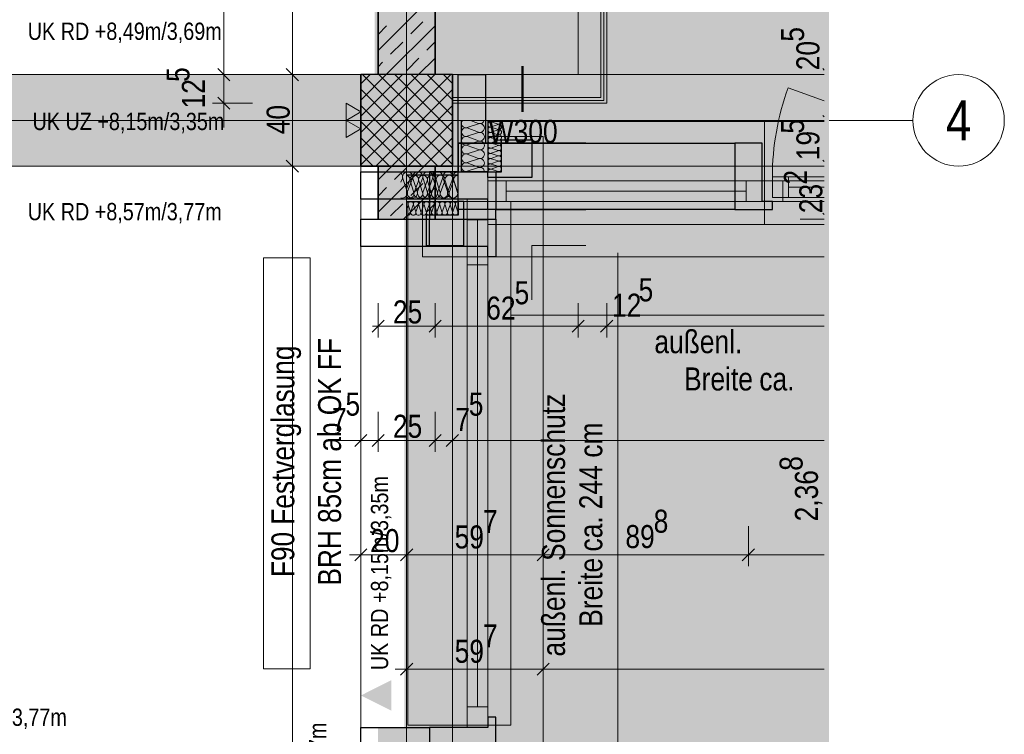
# Model space of a CAD drawing. Extents: x -620 to 300, y 62 to 1107.
# Tile 82 of 256: x 6 to 92, y 548 to 611. Entities that reach past the tile are written whole.
import ezdxf
from ezdxf.enums import TextEntityAlignment as Align
from ezdxf.lldxf.tags import DXFTag

# ---------------------------------------------------------------- set-up
doc = ezdxf.new("R2010")
doc.units = 0
doc.layers.get('0').update_dxf_attribs({"lineweight": 35})
for name, color, linetype, lineweight, true_color in [('00 -Bauelemente -Dämmung innen', 7, 'Continuous', 9, 0xff7fe6), ('00 -Bauelemente -Gipskarton', 7, 'Continuous', 9, 0xff7fe6), ('00_Beschriftung UZ', 3, 'Continuous', 13, 0x00ff00), ('30 -33 Aussenwände- 3 Aussenstützen', 7, 'Continuous', 50, 0x0000dd), ('30 -33 Aussenwände- 7 Fassade_ Elemente', 7, 'Continuous', 9, 0x00aacc), ('30 -34 Innenwände- 1 tragend', 7, 'Continuous', 13, 0xdd0806), ('30 -34 Innenwände- 2 nichttragend', 7, 'Continuous', 18, 0xff7fe6), ('30 -35 Decken- 1 Konstruktion-Träger- Stahlbeton', 7, 'grob-A06G9FRA8I', 13, 0x33aa00), ('70 -72 Beschriftung- 1 Beschriftung allgemein', 7, 'Continuous', 9, 0xff6633), ('70 -72 Beschriftung- 2 Beschriftung Bauteile', 7, 'Continuous', 9, 0x9999ff), ('70 -76 Bemaßung- 2 Allgemein', 9, 'Continuous', 5, 0x808080), ('iwb_Layout Achsbezeichung', 1, 'Continuous', 13, 0xff0000), ('iwb_Layout BA_Markierung', 7, 'Continuous', 9, 0xbadcdc), ('iwb_Schraffur_ F30_feuerhemmend', 7, 'Continuous', 13, 0xff6600), ('iwb_Schraffur_ Verglasung', 5, 'Continuous', 13, 0x0000ff), ('iwb_Sichtbeton', 2, 'Continuous', 50, 0xffff00), ('iwb_Sichtbeton-Shading', 2, 'Continuous', 50, 0xffff00)]:
    doc.layers.add(name, color=color, linetype=linetype, lineweight=lineweight, true_color=true_color)
for name, color, linetype, lineweight in [('70 -71 Achsen- 1 Gebäudeachsen', 7, 'STRICHPUNKT2-A06G9FR98I', 18), ('70 -75 Raumstempel- 3 Wandstempel', 7, 'Continuous', 50), ('Keine-1', 7, 'Continuous', 15)]:
    doc.layers.add(name, color=color, linetype=linetype, lineweight=lineweight)
doc.layers.add('iwb_Schraffur_Unterzug', color=7, linetype='Continuous', lineweight=5, true_color=0xffffcc, plot=False)
doc.styles.get("Standard").update_dxf_attribs({"font": 'ARIALN.TTF'})
tags = doc.linetypes.add('grob-A06G9FRA8I', pattern=[14, 3, -8, 3]).pattern_tags.tags
tags[8:9] = [DXFTag(74, 4), DXFTag(75, 0), DXFTag(340, '0'), DXFTag(46, 0.0), DXFTag(50, 0.0), DXFTag(44, 0.0), DXFTag(45, 0.0)]
tags[6:7] = [DXFTag(74, 4), DXFTag(75, 0), DXFTag(340, '0'), DXFTag(46, 0.0), DXFTag(50, 0.0), DXFTag(44, 0.0), DXFTag(45, 0.0)]
tags[4:5] = [DXFTag(74, 4), DXFTag(75, 0), DXFTag(340, '0'), DXFTag(46, 0.0), DXFTag(50, 0.0), DXFTag(44, 0.0), DXFTag(45, 0.0)]
tags = doc.linetypes.add('STRICHPUNKT2', pattern=[12.7, 6.35, -3.175, 0, -3.175]).pattern_tags.tags
tags[10:11] = [DXFTag(74, 4), DXFTag(75, 0), DXFTag(340, '0'), DXFTag(46, 0.0), DXFTag(50, 0.0), DXFTag(44, 0.0), DXFTag(45, 0.0)]
tags[8:9] = [DXFTag(74, 4), DXFTag(75, 0), DXFTag(340, '0'), DXFTag(46, 0.0), DXFTag(50, 0.0), DXFTag(44, 0.0), DXFTag(45, 0.0)]
tags[6:7] = [DXFTag(74, 4), DXFTag(75, 0), DXFTag(340, '0'), DXFTag(46, 0.0), DXFTag(50, 0.0), DXFTag(44, 0.0), DXFTag(45, 0.0)]
tags[4:5] = [DXFTag(74, 4), DXFTag(75, 0), DXFTag(340, '0'), DXFTag(46, 0.0), DXFTag(50, 0.0), DXFTag(44, 0.0), DXFTag(45, 0.0)]
tags = doc.linetypes.add('STRICHPUNKT2-A06G9FR98I', pattern=[12.7, 6.35, -3.175, 0, -3.175]).pattern_tags.tags
tags[10:11] = [DXFTag(74, 4), DXFTag(75, 0), DXFTag(340, '0'), DXFTag(46, 0.0), DXFTag(50, 0.0), DXFTag(44, 0.0), DXFTag(45, 0.0)]
tags[8:9] = [DXFTag(74, 4), DXFTag(75, 0), DXFTag(340, '0'), DXFTag(46, 0.0), DXFTag(50, 0.0), DXFTag(44, 0.0), DXFTag(45, 0.0)]
tags[6:7] = [DXFTag(74, 4), DXFTag(75, 0), DXFTag(340, '0'), DXFTag(46, 0.0), DXFTag(50, 0.0), DXFTag(44, 0.0), DXFTag(45, 0.0)]
tags[4:5] = [DXFTag(74, 4), DXFTag(75, 0), DXFTag(340, '0'), DXFTag(46, 0.0), DXFTag(50, 0.0), DXFTag(44, 0.0), DXFTag(45, 0.0)]

# ---------------------------------------------------------------- blocks, each defined once
blk = doc.blocks.new('Shading-A06G9FN58I', base_point=(42.225, 216.053))
at = {"layer": 'iwb_Sichtbeton-Shading', "color": 51, "true_color": 0xffff7f}
blk.add_solid([(37.225, 606.053), (36.625, 606.053), (37.225, 763.053), (36.625, 763.053)], dxfattribs=at)
blk = doc.blocks.new('Polygon-A06G9FR38I')
at = {"color": 0, "linetype": 'ByBlock', "lineweight": -2, "ltscale": 0.13}
blk.add_solid([(39.308, 82.722), (39.141, 1079.919), (76.379, 82.623), (76.379, 1079.919)], dxfattribs=at)
blk = doc.blocks.new('Referenz-A06G9FRB8I')
at = {"layer": '00 -Bauelemente -Dämmung innen', "color": 0, "linetype": 'Continuous', "ltscale": 0.13}
for p, q in [((54.425, 606.053), (54.425, 768.253)), ((56.425, 604.053), (56.425, 763.553)), ((43.425, 606.053), (54.425, 606.053)), ((43.425, 604.053), (56.425, 604.053))]:
    blk.add_line(p, q, dxfattribs=at)
at = {"layer": '00 -Bauelemente -Gipskarton', "color": 0, "linetype": 'Continuous', "ltscale": 0.13}
for p, q in [((56.425, 604.053), (56.425, 763.553)), ((56.675, 603.803), (56.675, 763.303)), ((56.925, 603.553), (56.925, 763.053)), ((43.425, 604.053), (56.425, 604.053)), ((43.425, 603.803), (56.675, 603.803)), ((43.425, 603.553), (56.925, 603.553))]:
    blk.add_line(p, q, dxfattribs=at)
at = {"layer": '00_Beschriftung UZ', "color": 0, "linetype": 'Continuous', "lineweight": 0, "ltscale": 0.13}
blk.add_solid([(38.095, 550.419), (35.425, 551.751), (38.093, 553.09)], dxfattribs=at)
at = {"layer": '30 -33 Aussenwände- 3 Aussenstützen', "color": 0, "lineweight": 9}
for p, q in [((35.425, 605.246), (36.231, 606.053)), ((35.425, 603.832), (37.646, 606.053)), ((35.425, 602.418), (39.06, 606.053)), ((35.425, 601.004), (40.474, 606.053)), ((35.425, 599.589), (41.888, 606.053)), ((35.425, 598.175), (43.302, 606.053)), ((35.568, 606.053), (43.425, 598.196)), ((36.982, 606.053), (43.425, 599.61)), ((38.396, 606.053), (43.425, 601.025)), ((39.81, 606.053), (43.425, 602.439)), ((41.224, 606.053), (43.425, 603.853)), ((42.639, 606.053), (43.425, 605.267)), ((35.425, 604.782), (42.153, 598.053)), ((36.717, 598.053), (43.425, 604.761)), ((35.425, 603.368), (40.739, 598.053)), ((38.131, 598.053), (43.425, 603.347)), ((39.425, 603.053), (39.425, 601.053)), ((35.425, 601.954), (39.325, 598.053)), ((38.425, 602.053), (40.425, 602.053)), ((39.545, 598.053), (43.425, 601.933)), ((35.425, 600.539), (37.911, 598.053)), ((40.959, 598.053), (43.425, 600.518)), ((35.425, 599.125), (36.497, 598.053)), ((42.373, 598.053), (43.425, 599.104))]:
    blk.add_line(p, q, dxfattribs=at)
at = {"layer": '30 -33 Aussenwände- 3 Aussenstützen', "color": 0, "linetype": 'Continuous', "lineweight": -2, "ltscale": 0.25}
for p, q in [((43.425, 606.053), (35.425, 606.053)), ((35.425, 606.053), (35.425, 598.053)), ((43.425, 598.053), (43.425, 606.053)), ((35.425, 598.053), (43.425, 598.053))]:
    blk.add_line(p, q, dxfattribs=at)
at = {"layer": '30 -33 Aussenwände- 7 Fassade_ Elemente', "color": 0, "linetype": 'Continuous', "ltscale": 0.13}
for p, q in [((75.968, 606.053), (43.925, 606.053)), ((43.925, 606.053), (43.925, 594.953)), ((39.425, 601.053), (39.425, 603.053)), ((39.425, 601.053), (39.425, 603.053)), ((40.425, 602.053), (38.425, 602.053)), ((38.425, 602.053), (40.425, 602.053)), ((45.725, 601.753), (44.725, 601.432)), ((44.725, 601.394), (45.725, 601.024)), ((45.725, 601.79), (45.014, 602.053)), ((46.822, 601.934), (47.143, 602.053)), ((46.822, 601.912), (47.422, 601.719)), ((47.422, 601.697), (46.822, 601.475)), ((46.822, 601.452), (47.422, 601.26)), ((45.725, 600.987), (44.725, 600.666)), ((44.725, 600.628), (45.725, 600.258)), ((51.365, 600.653), (46.525, 600.653)), ((46.525, 600.653), (46.525, 597.553)), ((47.422, 601.237), (46.822, 601.015)), ((46.822, 600.992), (47.422, 600.8)), ((47.422, 600.778), (46.823, 600.555)), ((46.823, 600.533), (47.423, 600.34)), ((51.365, 543.453), (51.365, 600.653)), ((45.725, 600.221), (44.725, 599.899)), ((44.725, 599.862), (45.725, 599.492)), ((47.423, 600.318), (46.823, 600.096)), ((46.823, 600.073), (47.423, 599.881)), ((47.423, 599.858), (46.823, 599.636)), ((46.823, 599.613), (47.423, 599.421)), ((45.725, 599.455), (44.725, 599.133)), ((44.725, 599.096), (45.725, 598.726)), ((47.423, 599.399), (46.824, 599.176)), ((46.824, 599.154), (47.424, 598.961)), ((47.424, 598.939), (46.824, 598.717)), ((45.725, 598.689), (44.725, 598.367)), ((44.725, 598.33), (45.725, 597.96)), ((45.725, 597.923), (44.725, 597.601)), ((46.824, 598.694), (47.424, 598.502)), ((47.424, 598.479), (46.824, 598.257)), ((46.824, 598.235), (47.424, 598.042)), ((47.425, 598.02), (46.825, 597.797)), ((35.425, 593.413), (35.425, 597.553)), ((35.425, 597.553), (41.425, 597.553)), ((46.525, 597.553), (35.425, 597.553)), ((35.425, 597.553), (35.425, 546.553)), ((41.425, 597.553), (41.425, 593.413)), ((46.825, 597.775), (47.425, 597.583)), ((71.425, 597.103), (75.968, 597.103)), ((71.425, 595.303), (71.425, 597.103)), ((39.052, 596.978), (38.925, 596.635)), ((39.095, 596.978), (39.464, 595.828)), ((39.687, 596.753), (39.425, 596.043)), ((39.507, 595.828), (39.933, 596.978)), ((39.725, 596.753), (40.046, 595.753)), ((39.976, 596.978), (40.345, 595.828)), ((40.084, 595.753), (40.453, 596.753)), ((40.388, 595.828), (40.813, 596.978)), ((40.491, 596.753), (40.812, 595.753)), ((40.85, 595.753), (41.219, 596.753)), ((40.857, 596.978), (41.226, 595.828)), ((41.257, 596.753), (41.578, 595.753)), ((41.269, 595.828), (41.694, 596.978)), ((41.616, 595.753), (41.985, 596.753)), ((41.738, 596.978), (42.107, 595.828)), ((42.023, 596.753), (42.344, 595.753)), ((42.15, 595.828), (42.575, 596.978)), ((42.382, 595.753), (42.751, 596.753)), ((42.619, 596.978), (42.988, 595.828)), ((42.789, 596.753), (43.11, 595.753)), ((43.031, 595.828), (43.456, 596.978)), ((43.148, 595.753), (43.517, 596.753)), ((43.5, 596.978), (43.869, 595.828)), ((43.555, 596.753), (43.876, 595.753)), ((70.725, 596.753), (75.968, 596.753)), ((70.725, 594.953), (70.725, 596.753)), ((75.968, 595.303), (71.425, 595.303)), ((39.544, 594.656), (39.424, 594.334)), ((39.566, 594.656), (39.758, 594.056)), ((39.781, 594.056), (40.003, 594.656)), ((40.026, 594.656), (40.218, 594.056)), ((40.241, 594.056), (40.463, 594.655)), ((40.485, 594.655), (40.678, 594.055)), ((40.7, 594.055), (40.922, 594.655)), ((43.925, 594.953), (40.825, 594.953)), ((40.825, 594.953), (40.825, 590.113)), ((40.945, 594.655), (41.137, 594.055)), ((41.16, 594.055), (41.382, 594.655)), ((41.405, 594.655), (41.597, 594.055)), ((41.619, 594.055), (41.842, 594.654)), ((41.864, 594.654), (42.057, 594.054)), ((42.079, 594.054), (42.301, 594.654)), ((42.324, 594.654), (42.516, 594.054)), ((42.539, 594.054), (42.761, 594.654)), ((42.783, 594.654), (42.976, 594.054)), ((42.998, 594.054), (43.221, 594.653)), ((43.243, 594.653), (43.435, 594.053)), ((43.458, 594.053), (43.68, 594.653)), ((43.703, 594.653), (43.895, 594.053)), ((46.525, 595.153), (44.725, 595.153)), ((44.725, 595.153), (44.725, 548.953)), ((46.525, 548.953), (46.525, 595.153)), ((75.968, 594.953), (70.725, 594.953)), ((41.425, 593.413), (35.425, 593.413)), ((35.425, 591.013), (35.425, 586.367)), ((46.525, 591.013), (44.725, 591.013)), ((44.725, 591.013), (44.725, 586.367)), ((46.525, 586.367), (46.525, 591.013)), ((50.365, 586.367), (50.365, 591.113)), ((50.365, 591.113), (55.111, 591.113)), ((40.825, 590.113), (75.968, 590.113)), ((55.111, 590.113), (51.365, 590.113)), ((51.365, 590.113), (51.365, 586.367)), ((44.725, 548.953), (46.525, 548.953))]:
    blk.add_line(p, q, dxfattribs=at)
at = {"layer": '30 -33 Aussenwände- 7 Fassade_ Elemente', "color": 0, "linetype": 'Continuous', "lineweight": -2, "ltscale": 0.25}
for p, q in [((43.925, 606.053), (46.325, 606.053)), ((43.925, 600.053), (43.925, 606.053)), ((46.325, 606.053), (46.325, 600.053)), ((44.225, 597.553), (44.225, 602.053)), ((46.525, 602.053), (46.525, 597.553)), ((55.111, 600.053), (43.925, 600.053)), ((43.925, 600.053), (43.925, 597.553)), ((43.925, 600.053), (68.125, 600.053)), ((43.925, 594.253), (43.925, 600.053)), ((46.325, 600.053), (43.925, 600.053)), ((47.725, 597.553), (47.725, 600.353)), ((47.725, 600.353), (50.365, 600.353)), ((50.365, 600.353), (50.365, 597.053)), ((70.525, 600.053), (68.125, 600.053)), ((68.125, 600.053), (68.125, 594.253)), ((70.525, 594.953), (70.525, 600.053)), ((35.425, 595.153), (35.425, 597.553)), ((35.425, 597.553), (41.425, 597.553)), ((43.925, 597.253), (39.425, 597.253)), ((41.425, 597.553), (41.425, 593.413)), ((43.925, 597.553), (41.425, 597.553)), ((41.425, 597.553), (41.425, 595.153)), ((41.425, 597.553), (47.225, 597.553)), ((43.925, 594.953), (43.925, 597.253)), ((46.525, 597.553), (44.225, 597.553)), ((46.525, 597.553), (47.725, 597.553)), ((46.525, 597.053), (46.525, 597.553)), ((50.365, 597.053), (46.525, 597.053)), ((47.225, 597.553), (47.225, 594.253)), ((41.425, 595.153), (35.425, 595.153)), ((39.425, 594.953), (43.925, 594.953)), ((46.525, 595.153), (41.425, 595.153)), ((43.925, 594.953), (43.925, 593.753)), ((44.425, 594.953), (43.925, 594.953)), ((44.425, 591.113), (44.425, 594.953)), ((46.525, 594.253), (46.525, 595.153)), ((71.425, 594.953), (70.525, 594.953)), ((71.425, 594.253), (71.425, 594.953)), ((43.925, 593.753), (41.125, 593.753)), ((41.125, 593.753), (41.125, 591.113)), ((68.125, 594.253), (43.925, 594.253)), ((47.225, 594.253), (46.525, 594.253)), ((47.225, 593.413), (47.225, 594.253)), ((47.225, 594.253), (55.111, 594.253)), ((68.125, 594.253), (71.425, 594.253)), ((35.425, 591.013), (35.425, 593.413)), ((35.425, 593.413), (41.425, 593.413)), ((41.425, 591.013), (41.425, 593.413)), ((41.425, 593.413), (47.225, 593.413)), ((47.225, 593.413), (47.225, 590.113)), ((41.425, 591.013), (35.425, 591.013)), ((41.125, 591.113), (44.425, 591.113)), ((46.525, 591.013), (41.425, 591.013)), ((46.525, 590.113), (46.525, 591.013)), ((47.225, 590.113), (46.525, 590.113)), ((47.225, 549.853), (46.525, 549.853)), ((46.525, 549.853), (46.525, 548.953)), ((47.225, 546.553), (47.225, 549.853)), ((35.425, 546.553), (35.425, 548.953)), ((35.425, 548.953), (41.425, 548.953)), ((41.425, 548.953), (41.425, 546.553)), ((46.525, 548.953), (41.425, 548.953))]:
    blk.add_line(p, q, dxfattribs=at)
at = {"layer": '30 -33 Aussenwände- 7 Fassade_ Elemente', "color": 0, "linetype": 'grob-A06G9FRA8I', "ltscale": 0.13}
blk.add_line((75.968, 603.748), (72.8, 604.901), dxfattribs=at)
at = {"layer": '30 -33 Aussenwände- 7 Fassade_ Elemente', "color": 0}
for p, q in [((46.525, 601.953), (46.525, 596.753)), ((70.725, 601.953), (46.525, 601.953)), ((70.725, 601.953), (70.725, 596.753)), ((75.968, 601.953), (70.725, 601.953)), ((71.425, 597.103), (71.425, 595.303)), ((71.425, 597.103), (72.825, 597.103)), ((72.825, 597.103), (72.825, 595.303)), ((72.825, 597.103), (75.968, 597.103)), ((48.125, 596.753), (46.525, 596.753)), ((46.525, 596.753), (46.525, 594.953)), ((48.125, 596.753), (48.125, 594.953)), ((48.125, 596.753), (69.125, 596.753)), ((69.125, 596.753), (69.125, 594.953)), ((69.125, 596.753), (70.725, 596.753)), ((70.725, 596.753), (70.725, 594.953)), ((72.325, 596.753), (70.725, 596.753)), ((72.325, 594.953), (72.325, 596.753)), ((75.968, 596.203), (72.825, 596.203)), ((48.125, 595.853), (69.125, 595.853)), ((72.825, 595.303), (71.425, 595.303)), ((75.968, 595.303), (72.825, 595.303)), ((44.725, 594.953), (39.525, 594.953)), ((39.525, 594.953), (39.525, 549.153)), ((44.725, 593.353), (44.725, 594.953)), ((44.725, 594.953), (46.525, 594.953)), ((46.525, 592.953), (46.525, 594.953)), ((46.525, 594.953), (48.125, 594.953)), ((46.525, 594.953), (46.525, 593.353)), ((46.525, 594.953), (48.525, 594.953)), ((69.125, 594.953), (48.125, 594.953)), ((48.525, 594.953), (48.525, 549.153)), ((70.725, 594.953), (69.125, 594.953)), ((70.725, 594.953), (72.325, 594.953)), ((70.725, 592.953), (70.725, 594.953)), ((75.968, 594.953), (72.325, 594.953)), ((46.525, 593.353), (44.725, 593.353)), ((44.725, 550.753), (44.725, 593.353)), ((45.625, 550.753), (45.625, 593.353)), ((46.525, 593.353), (46.525, 550.753)), ((70.725, 592.953), (46.525, 592.953)), ((75.968, 592.953), (70.725, 592.953)), ((46.525, 550.753), (44.725, 550.753)), ((44.725, 550.753), (44.725, 549.153)), ((46.525, 549.153), (46.525, 550.753)), ((39.525, 549.153), (44.725, 549.153)), ((44.725, 549.153), (46.525, 549.153)), ((48.525, 549.153), (46.525, 549.153))]:
    blk.add_line(p, q, dxfattribs=at)
at = {"layer": '30 -33 Aussenwände- 7 Fassade_ Elemente', "color": 0, "linetype": 'Continuous', "lineweight": 18, "ltscale": 0.18}
for p, q in [((71.425, 597.103), (72.825, 597.103)), ((71.425, 595.303), (71.425, 597.103)), ((72.825, 597.103), (72.825, 595.303)), ((72.325, 596.753), (70.525, 596.753)), ((70.525, 596.753), (70.525, 594.953)), ((72.325, 594.953), (72.325, 596.753)), ((72.825, 596.203), (75.968, 596.203)), ((72.825, 595.303), (71.425, 595.303)), ((44.725, 595.153), (46.525, 595.153)), ((44.725, 593.353), (44.725, 595.153)), ((46.525, 595.153), (46.525, 593.353)), ((70.525, 594.953), (72.325, 594.953)), ((46.525, 593.353), (44.725, 593.353)), ((45.625, 550.753), (45.625, 593.353)), ((44.725, 589.413), (44.725, 591.013)), ((44.725, 591.013), (46.525, 591.013)), ((46.525, 591.013), (46.525, 589.413)), ((46.525, 589.413), (44.725, 589.413)), ((45.625, 586.367), (45.625, 589.413)), ((44.725, 550.753), (46.525, 550.753)), ((44.725, 548.953), (44.725, 550.753)), ((46.525, 550.753), (46.525, 548.953)), ((46.525, 548.953), (44.725, 548.953))]:
    blk.add_line(p, q, dxfattribs=at)
at = {"layer": '30 -33 Aussenwände- 7 Fassade_ Elemente', "color": 0, "linetype": 'grob-A06G9FRA8I', "ltscale": 0.13}
blk.add_ellipse((94.225, 597.103), major_axis=(-21.425, 7.798), ratio=1, start_param=0, end_param=0.349066, dxfattribs=at)
at = {"layer": '30 -33 Aussenwände- 7 Fassade_ Elemente', "color": 0, "linetype": 'Continuous', "ltscale": 0.13}
for centre, major_axis, end_param in [((44.607, 601.796), (-0.283, 0.257), 2.619647), ((44.607, 601.03), (0.117, 0.364), 3.765224), ((44.607, 601.03), (0.117, 0.364), 1.255075), ((45.842, 602.155), (-0.117, -0.364), 1.613483), ((45.842, 601.389), (0.31, 0.225), 1.254884), ((45.842, 601.389), (0.31, -0.225), 1.254884), ((46.751, 601.693), (-0.186, 0.135), 1.254884), ((46.752, 601.233), (0.07, 0.219), 3.764652), ((46.752, 601.233), (-0.186, 0.135), 1.254884), ((46.751, 602.153), (-0.207, -0.1), 1.434048), ((46.751, 601.693), (0.07, 0.219), 1.254884), ((46.751, 601.693), (-0.186, -0.135), 1.254884), ((46.752, 601.233), (0.07, 0.219), 1.254884), ((47.492, 601.938), (-0.07, -0.219), 2.411197), ((47.492, 601.478), (-0.07, -0.219), 3.765224), ((47.492, 601.478), (0.186, 0.135), 1.255075), ((47.492, 601.478), (-0.07, -0.219), 1.255075), ((47.492, 601.478), (0.186, -0.135), 1.255075), ((44.607, 601.03), (-0.31, 0.225), 1.255075), ((44.607, 600.264), (0.117, 0.364), 3.765224), ((44.607, 600.264), (-0.31, 0.225), 1.255075), ((44.607, 601.03), (-0.31, -0.225), 1.255075), ((44.607, 600.264), (0.117, 0.364), 1.255075), ((45.842, 601.389), (-0.117, -0.364), 1.254884), ((45.842, 600.623), (-0.117, -0.364), 3.764652), ((45.842, 600.623), (0.31, 0.225), 1.254884), ((45.842, 600.623), (0.31, -0.225), 1.254884), ((46.752, 600.774), (0.07, 0.219), 3.764652), ((46.752, 600.774), (-0.186, 0.135), 1.254884), ((46.752, 600.314), (0.07, 0.219), 3.764652), ((46.752, 601.233), (-0.186, -0.135), 1.254884), ((46.752, 600.774), (0.07, 0.219), 1.254884), ((46.752, 600.774), (-0.186, -0.135), 1.254884), ((47.493, 601.019), (-0.07, -0.219), 3.765224), ((47.493, 601.019), (0.186, 0.135), 1.255075), ((47.493, 601.019), (-0.07, -0.219), 1.255075), ((47.493, 600.559), (-0.07, -0.219), 3.765224), ((47.493, 601.019), (0.186, -0.135), 1.255075), ((44.607, 599.498), (0.117, 0.364), 3.765224), ((44.607, 600.264), (-0.31, -0.225), 1.255075), ((45.842, 600.623), (-0.117, -0.364), 1.254884), ((45.842, 599.857), (-0.117, -0.364), 3.764652), ((45.842, 599.857), (0.31, 0.225), 1.254884), ((45.842, 599.857), (-0.117, -0.364), 1.254884), ((45.842, 599.857), (0.31, -0.225), 1.254884), ((46.753, 599.854), (0.07, 0.219), 3.764652), ((46.753, 599.395), (0.07, 0.219), 3.764652), ((47.493, 600.099), (-0.07, -0.219), 3.765224), ((47.494, 599.64), (-0.07, -0.219), 3.765224), ((44.607, 598.732), (0.117, 0.364), 3.765224), ((45.842, 599.091), (-0.117, -0.364), 3.764652), ((45.842, 598.324), (-0.117, -0.364), 3.764652), ((46.753, 598.935), (0.07, 0.219), 3.764652), ((46.754, 598.476), (0.07, 0.219), 3.764652), ((47.494, 599.18), (-0.07, -0.219), 3.765224), ((47.494, 598.72), (-0.07, -0.219), 3.765224), ((44.607, 597.966), (0.117, 0.364), 3.765224), ((45.842, 597.558), (0.383, -0.005), 1.896254), ((46.754, 598.016), (0.07, 0.219), 3.764652), ((47.495, 598.261), (-0.07, -0.219), 3.765224), ((47.495, 597.801), (-0.07, -0.219), 3.765224), ((38.633, 597.113), (0.419, -0.135), 1.157172), ((39.514, 597.113), (-0.258, 0.356), 1.254884), ((39.514, 597.113), (0.258, 0.356), 1.254884), ((39.323, 596.87), (0.364, -0.117), 1.613483), ((40.089, 596.87), (-0.225, 0.31), 1.254884), ((39.514, 597.113), (0.419, -0.135), 1.254884), ((40.089, 596.87), (0.225, 0.31), 1.254884), ((40.395, 597.113), (0.419, -0.135), 3.764652), ((40.395, 597.113), (-0.258, 0.356), 1.254884), ((40.395, 597.113), (0.258, 0.356), 1.254884), ((40.089, 596.87), (0.364, -0.117), 1.254884), ((40.855, 596.87), (0.364, -0.117), 3.764652), ((40.855, 596.87), (-0.225, 0.31), 1.254884), ((40.855, 596.87), (0.225, 0.31), 1.254884), ((40.395, 597.113), (0.419, -0.135), 1.254884), ((41.276, 597.113), (0.419, -0.135), 3.764652), ((41.276, 597.113), (-0.258, 0.356), 1.254884), ((41.276, 597.113), (0.258, 0.356), 1.254884), ((40.855, 596.87), (0.364, -0.117), 1.254884), ((41.621, 596.87), (0.364, -0.117), 3.764652), ((41.621, 596.87), (-0.225, 0.31), 1.254884), ((41.621, 596.87), (0.225, 0.31), 1.254884), ((41.276, 597.113), (0.419, -0.135), 1.254884), ((42.156, 597.113), (0.419, -0.135), 3.764652), ((41.621, 596.87), (0.364, -0.117), 1.254884), ((42.387, 596.87), (0.364, -0.117), 3.764652), ((43.037, 597.113), (0.419, -0.135), 3.764652), ((43.153, 596.87), (0.364, -0.117), 3.764652), ((43.918, 597.113), (0.006, 0.44), 1.896254), ((43.919, 596.87), (0.005, 0.383), 1.896254), ((46.754, 597.556), (0.07, 0.219), 1.896254), ((39.045, 595.693), (-0.121, -0.423), 2.160679), ((39.682, 595.636), (-0.257, -0.283), 2.619647), ((39.926, 595.693), (-0.419, 0.135), 1.255075), ((39.926, 595.693), (-0.419, 0.135), 3.765224), ((39.926, 595.693), (-0.258, -0.356), 1.255075), ((40.448, 595.636), (-0.364, 0.117), 1.255075), ((40.448, 595.636), (-0.364, 0.117), 3.765224), ((39.926, 595.693), (0.258, -0.356), 1.255075), ((40.448, 595.636), (-0.225, -0.31), 1.255075), ((40.807, 595.693), (-0.419, 0.135), 3.765224), ((40.807, 595.693), (-0.419, 0.135), 1.255075), ((40.807, 595.693), (-0.258, -0.356), 1.255075), ((40.448, 595.636), (0.225, -0.31), 1.255075), ((41.214, 595.636), (-0.364, 0.117), 3.765224), ((41.214, 595.636), (-0.364, 0.117), 1.255075), ((41.214, 595.636), (-0.225, -0.31), 1.255075), ((40.807, 595.693), (0.258, -0.356), 1.255075), ((41.688, 595.693), (-0.419, 0.135), 3.765224), ((41.214, 595.636), (0.225, -0.31), 1.255075), ((41.98, 595.636), (-0.364, 0.117), 3.765224), ((42.569, 595.693), (-0.419, 0.135), 3.765224), ((42.746, 595.636), (-0.364, 0.117), 3.765224), ((43.45, 595.693), (-0.419, 0.135), 3.765224), ((43.512, 595.636), (-0.364, 0.117), 3.765224), ((39.325, 594.727), (0.219, -0.071), 1.434048), ((39.785, 594.726), (-0.135, 0.186), 1.254884), ((39.785, 594.726), (0.135, 0.186), 1.254884), ((39.785, 594.726), (0.219, -0.071), 1.254884), ((40.244, 594.726), (0.219, -0.071), 3.764652), ((40.244, 594.726), (-0.135, 0.186), 1.254884), ((40.244, 594.726), (0.135, 0.186), 1.254884), ((40.244, 594.726), (0.219, -0.071), 1.254884), ((40.704, 594.726), (0.219, -0.071), 3.764652), ((40.704, 594.726), (-0.135, 0.186), 1.254884), ((40.704, 594.726), (0.135, 0.186), 1.254884), ((40.704, 594.726), (0.219, -0.071), 1.254884), ((41.164, 594.725), (0.219, -0.071), 3.764652), ((41.623, 594.725), (0.219, -0.071), 3.764652), ((42.083, 594.725), (0.219, -0.071), 3.764652), ((42.542, 594.724), (0.219, -0.071), 3.764652), ((43.002, 594.724), (0.219, -0.071), 3.764652), ((43.462, 594.724), (0.219, -0.071), 3.764652), ((43.921, 594.723), (0.003, 0.23), 1.896254), ((39.54, 593.986), (-0.116, -0.198), 2.411197), ((39.999, 593.985), (-0.219, 0.071), 1.255075), ((39.999, 593.985), (-0.219, 0.071), 3.765224), ((39.999, 593.985), (-0.135, -0.186), 1.255075), ((39.999, 593.985), (0.135, -0.186), 1.255075), ((40.459, 593.985), (-0.219, 0.071), 3.765224), ((40.459, 593.985), (-0.219, 0.071), 1.255075), ((40.459, 593.985), (-0.135, -0.186), 1.255075), ((40.459, 593.985), (0.135, -0.186), 1.255075), ((40.919, 593.985), (-0.219, 0.071), 3.765224), ((41.378, 593.984), (-0.219, 0.071), 3.765224), ((41.838, 593.984), (-0.219, 0.071), 3.765224), ((42.298, 593.984), (-0.219, 0.071), 3.765224), ((42.757, 593.983), (-0.219, 0.071), 3.765224), ((43.217, 593.983), (-0.219, 0.071), 3.765224), ((43.676, 593.983), (-0.219, 0.071), 3.765224)]:
    blk.add_ellipse(centre, major_axis=major_axis, ratio=1, start_param=0, end_param=end_param, dxfattribs=at)
at = {"layer": '30 -34 Innenwände- 1 tragend', "color": 0, "linetype": 'Continuous', "ltscale": 0.13}
for p, q in [((36.925, 763.053), (36.925, 606.053)), ((41.925, 763.053), (41.925, 606.053)), ((36.925, 606.053), (41.925, 606.053)), ((36.925, 598.053), (41.925, 598.053)), ((36.925, 598.053), (36.925, 593.413)), ((41.925, 598.053), (41.925, 593.413)), ((36.925, 593.413), (41.925, 593.413))]:
    blk.add_line(p, q, dxfattribs=at)
at = {"layer": '30 -34 Innenwände- 1 tragend', "color": 0, "lineweight": 35}
for p, q in [((36.925, 763.053), (36.925, 606.053)), ((41.925, 763.053), (41.925, 606.053)), ((36.925, 598.053), (36.925, 593.413)), ((41.925, 598.053), (41.925, 593.413))]:
    blk.add_line(p, q, dxfattribs=at)
at = {"layer": '30 -34 Innenwände- 1 tragend', "color": 0, "lineweight": 9}
for p, q in [((36.925, 608.161), (41.925, 613.161)), ((36.925, 608.161), (41.925, 613.161)), ((36.925, 609.575), (37.667, 610.317)), ((36.925, 609.575), (37.667, 610.317)), ((37.646, 606.053), (41.925, 610.332)), ((37.646, 606.053), (41.925, 610.332)), ((39.789, 609.61), (40.849, 610.671)), ((39.789, 609.61), (40.849, 610.671)), ((38.021, 607.843), (39.082, 608.903)), ((38.021, 607.843), (39.082, 608.903)), ((41.203, 608.196), (41.925, 608.918)), ((41.203, 608.196), (41.925, 608.918)), ((39.435, 606.428), (40.496, 607.489)), ((39.435, 606.428), (40.496, 607.489)), ((40.474, 606.053), (41.925, 607.504)), ((40.474, 606.053), (41.925, 607.504)), ((36.925, 606.746), (37.314, 607.135)), ((36.925, 606.746), (37.314, 607.135)), ((41.888, 606.053), (41.91, 606.075)), ((41.888, 606.053), (41.91, 606.075)), ((36.925, 596.847), (38.131, 598.053)), ((36.925, 594.018), (40.959, 598.053)), ((36.925, 596.847), (38.131, 598.053)), ((36.925, 594.018), (40.959, 598.053)), ((38.374, 596.882), (39.435, 597.943)), ((38.374, 596.882), (39.435, 597.943)), ((41.556, 597.236), (41.925, 597.604)), ((41.556, 597.236), (41.925, 597.604)), ((36.925, 595.433), (37.667, 596.175)), ((36.925, 595.433), (37.667, 596.175)), ((39.148, 593.413), (41.925, 596.19)), ((39.148, 593.413), (41.925, 596.19)), ((39.789, 595.468), (40.849, 596.529)), ((39.789, 595.468), (40.849, 596.529)), ((38.021, 593.7), (39.082, 594.761)), ((38.021, 593.7), (39.082, 594.761)), ((41.203, 594.054), (41.925, 594.776)), ((41.203, 594.054), (41.925, 594.776))]:
    blk.add_line(p, q, dxfattribs=at)
at = {"layer": '30 -34 Innenwände- 2 nichttragend', "color": 0, "linetype": 'Continuous', "ltscale": 0.18}
for p, q in [((54.425, 606.053), (54.425, 768.253)), ((56.925, 603.553), (56.925, 763.053)), ((43.425, 606.053), (54.425, 606.053)), ((43.425, 603.553), (43.425, 606.053)), ((43.425, 603.553), (56.925, 603.553))]:
    blk.add_line(p, q, dxfattribs=at)
at = {"layer": '30 -35 Decken- 1 Konstruktion-Träger- Stahlbeton', "color": 0}
for p, q in [((-451.575, 606.053), (35.425, 606.053)), ((43.425, 606.053), (75.968, 606.053)), ((-451.575, 598.053), (35.425, 598.053)), ((35.425, 216.053), (35.425, 598.053)), ((35.425, 598.053), (35.425, 441.053)), ((43.425, 216.053), (43.425, 598.053)), ((43.425, 598.053), (43.425, 441.053)), ((43.425, 598.053), (75.968, 598.053))]:
    blk.add_line(p, q, dxfattribs=at)
at = {"layer": '30 -35 Decken- 1 Konstruktion-Träger- Stahlbeton', "color": 0, "linetype": 'Continuous', "lineweight": 35, "ltscale": 0.35}
for p, q in [((35.425, 606.053), (35.425, 598.053)), ((43.425, 606.053), (43.425, 598.053)), ((35.425, 598.053), (43.425, 598.053)), ((43.425, 598.053), (35.425, 598.053))]:
    blk.add_line(p, q, dxfattribs=at)
at = {"layer": '70 -71 Achsen- 1 Gebäudeachsen', "color": 0, "linetype": 'STRICHPUNKT2-A06G9FR98I', "ltscale": 0.18}
for p, q in [((39.425, 1076.993), (39.425, 77.553)), ((-538.628, 602.053), (75.968, 602.053))]:
    blk.add_line(p, q, dxfattribs=at)
at = {"layer": '70 -72 Beschriftung- 1 Beschriftung allgemein', "color": 0, "linetype": 'Continuous', "ltscale": 0.13}
for p, q in [((57.912, 590.472), (57.912, 543.472)), ((48.606, 585.003), (75.968, 585.003))]:
    blk.add_line(p, q, dxfattribs=at)
at = {"layer": '70 -72 Beschriftung- 2 Beschriftung Bauteile', "color": 0}
for p, q in [((34.126, 603.553), (35.425, 602.803)), ((34.126, 602.053), (34.126, 603.553)), ((35.425, 602.803), (34.126, 602.053)), ((34.126, 602.053), (35.425, 601.303)), ((34.126, 600.553), (34.126, 602.053)), ((35.425, 601.303), (34.126, 600.553))]:
    blk.add_line(p, q, dxfattribs=at)
at = {"layer": '70 -72 Beschriftung- 2 Beschriftung Bauteile', "color": 0, "lineweight": 0}
for points in [[(34.126, 602.053), (34.126, 603.553), (35.425, 602.803)], [(34.126, 600.553), (34.126, 602.053), (35.425, 601.303)]]:
    blk.add_solid(points, dxfattribs=at)
at = {"layer": '70 -75 Raumstempel- 3 Wandstempel', "color": 0, "linetype": 'Continuous', "ltscale": 0.5}
blk.add_line((49.55, 602.803), (49.55, 606.803), dxfattribs=at)
at = {"layer": '70 -76 Bemaßung- 2 Allgemein', "color": 0, "linetype": 'Continuous', "ltscale": 0.13}
for p, q in [((23.425, 607.114), (23.425, 767.193)), ((29.425, 607.114), (29.425, 761.993)), ((23.425, 607.114), (23.425, 608.174)), ((23.425, 605.053), (23.425, 607.114)), ((23.425, 605.053), (23.425, 607.114)), ((29.425, 605.053), (29.425, 607.114)), ((29.425, 607.053), (29.425, 604.993)), ((25.925, 606.053), (22.425, 606.053)), ((25.925, 606.053), (22.425, 606.053)), ((23.425, 603.553), (23.425, 606.053)), ((31.925, 606.053), (28.425, 606.053)), ((31.925, 606.053), (28.425, 606.053)), ((73.865, 606.053), (75.968, 606.053)), ((29.425, 599.114), (29.425, 604.993)), ((23.425, 604.553), (23.425, 602.493)), ((25.925, 603.553), (22.425, 603.553)), ((23.425, 602.493), (23.425, 601.432)), ((73.865, 601.953), (75.968, 601.953)), ((73.865, 601.953), (75.968, 601.953)), ((29.425, 597.053), (29.425, 599.114)), ((29.425, 599.053), (29.425, 596.993)), ((31.925, 598.053), (28.425, 598.053)), ((31.925, 598.053), (28.425, 598.053)), ((73.865, 598.053), (75.968, 598.053)), ((73.865, 598.053), (75.968, 598.053)), ((29.425, 442.114), (29.425, 596.993)), ((73.865, 593.413), (75.968, 593.413)), ((73.865, 593.413), (75.968, 593.413)), ((36.925, 586.053), (36.925, 583.053)), ((41.925, 586.053), (41.925, 583.053)), ((41.925, 586.053), (41.925, 583.053)), ((54.425, 586.053), (54.425, 583.053)), ((54.425, 586.053), (54.425, 583.053)), ((56.925, 586.053), (56.925, 583.053)), ((56.925, 586.053), (56.925, 583.053)), ((36.394, 583.523), (37.455, 584.584)), ((42.455, 584.584), (41.394, 583.523)), ((41.394, 583.523), (42.455, 584.584)), ((54.955, 584.584), (53.894, 583.523)), ((54.955, 584.584), (53.894, 583.523)), ((56.394, 583.523), (57.455, 584.584)), ((56.394, 583.523), (57.455, 584.584)), ((36.425, 584.053), (37.985, 584.053)), ((40.864, 584.053), (37.985, 584.053)), ((42.425, 584.053), (40.864, 584.053)), ((41.425, 584.053), (42.985, 584.053)), ((53.364, 584.053), (42.985, 584.053)), ((53.364, 584.053), (52.304, 584.053)), ((54.925, 584.053), (53.364, 584.053)), ((54.925, 584.053), (53.364, 584.053)), ((56.925, 584.053), (54.425, 584.053)), ((56.425, 584.053), (57.985, 584.053)), ((56.425, 584.053), (57.985, 584.053)), ((75.968, 584.053), (57.985, 584.053)), ((57.985, 584.053), (59.045, 584.053)), ((35.425, 576.553), (35.425, 573.053)), ((36.925, 576.553), (36.925, 573.053)), ((36.925, 576.553), (36.925, 573.053)), ((41.925, 576.553), (41.925, 573.053)), ((41.925, 576.553), (41.925, 573.053)), ((43.425, 576.553), (43.425, 573.053)), ((43.425, 576.553), (43.425, 573.053)), ((34.364, 574.053), (33.304, 574.053)), ((36.425, 574.053), (34.364, 574.053)), ((36.925, 574.053), (35.425, 574.053)), ((35.925, 574.053), (37.985, 574.053)), ((35.925, 574.053), (37.985, 574.053)), ((37.985, 574.053), (39.045, 574.053)), ((40.864, 574.053), (37.985, 574.053)), ((40.864, 574.053), (39.804, 574.053)), ((42.925, 574.053), (40.864, 574.053)), ((42.925, 574.053), (40.864, 574.053)), ((43.425, 574.053), (41.925, 574.053)), ((42.425, 574.053), (44.485, 574.053)), ((42.425, 574.053), (44.485, 574.053)), ((44.485, 574.053), (45.545, 574.053)), ((75.968, 574.053), (44.485, 574.053)), ((35.425, 566.553), (35.425, 563.053)), ((39.425, 566.553), (39.425, 563.053)), ((39.425, 566.553), (39.425, 563.053)), ((51.365, 566.553), (51.365, 563.053)), ((51.365, 566.553), (51.365, 563.053)), ((69.325, 566.553), (69.325, 563.053)), ((69.325, 566.553), (69.325, 563.053)), ((34.425, 564.053), (36.485, 564.053)), ((38.364, 564.053), (36.485, 564.053)), ((40.425, 564.053), (38.364, 564.053)), ((38.425, 564.053), (40.485, 564.053)), ((50.304, 564.053), (40.485, 564.053)), ((52.365, 564.053), (50.304, 564.053)), ((50.365, 564.053), (52.425, 564.053)), ((68.264, 564.053), (52.425, 564.053)), ((70.325, 564.053), (68.264, 564.053)), ((68.325, 564.053), (70.385, 564.053)), ((75.968, 564.053), (70.385, 564.053)), ((39.425, 556.553), (39.425, 553.053)), ((51.365, 556.553), (51.365, 553.053)), ((51.365, 556.553), (51.365, 553.053)), ((38.425, 554.053), (40.485, 554.053)), ((50.304, 554.053), (40.485, 554.053)), ((52.365, 554.053), (50.304, 554.053)), ((50.365, 554.053), (52.425, 554.053)), ((75.968, 554.053), (52.425, 554.053))]:
    blk.add_line(p, q, dxfattribs=at)
at = {"layer": '70 -76 Bemaßung- 2 Allgemein', "color": 0, "linetype": 'Continuous', "lineweight": 20, "ltscale": 0.2}
for p, q in [((23.955, 605.523), (22.894, 606.584)), ((23.955, 605.523), (22.894, 606.584)), ((28.894, 606.584), (29.955, 605.523)), ((29.955, 605.523), (28.894, 606.584)), ((75.968, 606.45), (75.834, 606.584)), ((22.894, 604.084), (23.955, 603.023)), ((75.834, 602.484), (75.968, 602.35)), ((75.834, 602.484), (75.968, 602.35)), ((29.955, 597.523), (28.894, 598.584)), ((28.894, 598.584), (29.955, 597.523)), ((75.968, 598.45), (75.834, 598.584)), ((75.968, 598.45), (75.834, 598.584)), ((75.834, 593.944), (75.968, 593.81)), ((75.834, 593.944), (75.968, 593.81)), ((35.955, 574.584), (34.894, 573.523)), ((36.394, 573.523), (37.455, 574.584)), ((36.394, 573.523), (37.455, 574.584)), ((42.455, 574.584), (41.394, 573.523)), ((42.455, 574.584), (41.394, 573.523)), ((42.894, 573.523), (43.955, 574.584)), ((42.894, 573.523), (43.955, 574.584)), ((34.894, 563.523), (35.955, 564.584)), ((38.894, 563.523), (39.955, 564.584)), ((39.955, 564.584), (38.894, 563.523)), ((51.895, 564.584), (50.834, 563.523)), ((50.834, 563.523), (51.895, 564.584)), ((68.794, 563.523), (69.855, 564.584)), ((69.855, 564.584), (68.794, 563.523)), ((38.894, 553.523), (39.955, 554.584)), ((51.895, 554.584), (50.834, 553.523)), ((50.834, 553.523), (51.895, 554.584))]:
    blk.add_line(p, q, dxfattribs=at)
at = {"layer": 'Keine-1', "color": 0}
for p, q in [((26.911, 590.028), (30.968, 590.028)), ((26.911, 554.079), (26.911, 590.028)), ((30.968, 590.028), (30.968, 554.079)), ((30.968, 554.079), (26.911, 554.079))]:
    blk.add_line(p, q, dxfattribs=at)
at = {"layer": '00_Beschriftung UZ', "color": 0, "linetype": 'ByBlock', "lineweight": 5, "ltscale": 0.13, "char_height": 1.51033, "attachment_point": 1}
for s, insert in [('{\\fArial Narrow;UK RD +8,49m/3,69m}', (6.274, 610.603)), ('{\\fArial Narrow;UK UZ +8,15m/3,35m}', (6.691, 602.716)), ('{\\fArial Narrow;UK RD +8,57m/3,77m}', (6.274, 594.828)), ('{\\fArial Narrow;UK RD +8,57m/3,77m}', (-7.275, 550.603))]:
    blk.add_mtext(s, dxfattribs=dict(at, insert=insert))
at = {"layer": '00_Beschriftung UZ', "color": 0, "linetype": 'Continuous', "lineweight": 5, "ltscale": 0.13, "insert": (36.296, 553.968), "char_height": 1.51033, "attachment_point": 1, "rotation": 90}
blk.add_mtext('{\\fArial Narrow;UK RD +8,15m/3,35m}', dxfattribs=at)
at = {"layer": '00_Beschriftung UZ', "color": 0, "linetype": 'ByBlock', "lineweight": 5, "ltscale": 0.13, "insert": (30.874, 532.41), "char_height": 1.51033, "attachment_point": 1, "rotation": 90}
blk.add_mtext('{\\fArial Narrow;UK RD +8,57m/3,77m}', dxfattribs=at)
at = {"layer": '30 -33 Aussenwände- 7 Fassade_ Elemente', "color": 0, "linetype": 'Continuous', "ltscale": 0.13, "char_height": 2, "attachment_point": 1, "rotation": 90}
for s, insert in [('{\\fArial Narrow;F90 Festverglasung}', (27.594, 562.106)), ('{\\fArial Narrow;BRH 85cm ab OK FF}', (31.679, 561.367))]:
    blk.add_mtext(s, dxfattribs=dict(at, insert=insert))
at = {"layer": '70 -72 Beschriftung- 1 Beschriftung allgemein', "color": 0, "linetype": 'Continuous', "ltscale": 0.13, "char_height": 2.01377, "attachment_point": 1}
for s, insert in [('{\\fArial Narrow;außenl.}', (61.098, 583.703)), ('{\\fArial Narrow;Breite}', (63.695, 580.441)), ('{\\fArial Narrow;ca.}', (70.281, 580.441))]:
    blk.add_mtext(s, dxfattribs=dict(at, insert=insert))
at = {"layer": '70 -72 Beschriftung- 1 Beschriftung allgemein', "color": 0, "linetype": 'Continuous', "ltscale": 0.13, "char_height": 2.01377, "attachment_point": 1, "rotation": 90}
for s, insert in [('{\\fArial Narrow;Sonnenschutz}', (51.266, 563.519)), ('{\\fArial Narrow;cm}', (54.529, 572.551)), ('{\\fArial Narrow;244}', (54.529, 568.036)), ('{\\fArial Narrow;ca.}', (54.529, 564.342)), ('{\\fArial Narrow;Breite}', (54.529, 557.756)), ('{\\fArial Narrow;außenl.}', (51.266, 555.158))]:
    blk.add_mtext(s, dxfattribs=dict(at, insert=insert))
at = {"layer": '70 -75 Raumstempel- 3 Wandstempel', "color": 0, "linetype": 'Continuous', "ltscale": 0.5, "insert": (46.608, 602.091), "char_height": 2.01377, "attachment_point": 1}
blk.add_mtext('{\\fArial Narrow;W300}', dxfattribs=at)
at = {"layer": '70 -76 Bemaßung- 2 Allgemein', "color": 0, "linetype": 'Continuous', "ltscale": 0.13, "char_height": 2.01377, "attachment_point": 1, "rotation": 90}
for s, insert in [('{\\fArial Narrow;5}', (72.18, 608.936)), ('{\\fArial Narrow;20}', (73.522, 606.435)), ('{\\fArial Narrow;5}', (18.414, 605.416)), ('{\\fArial Narrow;12}', (19.756, 603.096)), ('{\\fArial Narrow;40}', (27.174, 600.837)), ('{\\fArial Narrow;5}', (72.18, 600.887)), ('{\\fArial Narrow;19}', (73.522, 598.567)), ('{\\fArial Narrow;2}', (72.435, 596.435)), ('{\\fArial Narrow;23}', (73.778, 593.933)), ('{\\fArial Narrow;8}', (72.054, 571.403)), ('{\\fArial Narrow;2,36}', (73.396, 566.977))]:
    blk.add_mtext(s, dxfattribs=dict(at, insert=insert))
at = {"layer": '70 -76 Bemaßung- 2 Allgemein', "color": 0, "linetype": 'Continuous', "ltscale": 0.13, "char_height": 2.01377, "attachment_point": 1}
for s, insert in [('{\\fArial Narrow;5}', (48.87, 587.981)), ('{\\fArial Narrow;5}', (59.717, 588.238)), ('{\\fArial Narrow;62}', (46.385, 586.639)), ('{\\fArial Narrow;12}', (57.397, 586.895)), ('{\\fArial Narrow;25}', (38.222, 586.304)), ('{\\fArial Narrow;5}', (34.072, 578.238)), ('{\\fArial Narrow;5}', (44.861, 578.238)), ('{\\fArial Narrow;7}', (32.894, 576.895)), ('{\\fArial Narrow;25}', (38.222, 576.304)), ('{\\fArial Narrow;7}', (43.683, 576.895)), ('{\\fArial Narrow;7}', (46.096, 567.965)), ('{\\fArial Narrow;8}', (61.038, 567.999)), ('{\\fArial Narrow;20}', (36.228, 566.304)), ('{\\fArial Narrow;59}', (43.623, 566.623)), ('{\\fArial Narrow;89}', (58.565, 566.657)), ('{\\fArial Narrow;7}', (46.096, 557.965)), ('{\\fArial Narrow;59}', (43.623, 556.623))]:
    blk.add_mtext(s, dxfattribs=dict(at, insert=insert))
blk = doc.blocks.new('Referenz-A06G9FRD8I')
at = {"layer": 'iwb_Schraffur_ F30_feuerhemmend', "linetype": 'Continuous', "ltscale": 0.13}
for points in [[(36.925, 593.413), (36.925, 771.053), (41.927, 771.053), (41.927, 763.053), (41.925, 763.053), (41.925, 598.053), (46.525, 598.053), (46.525, 594.953), (41.925, 594.953), (41.925, 593.413)], [(41.925, 433.053), (36.925, 433.053), (36.925, 548.953), (46.525, 548.953), (46.525, 542.053), (41.925, 542.053)]]:
    blk.add_hatch(color=256, dxfattribs=at).paths.add_polyline_path(points)
at = {"layer": 'iwb_Schraffur_ Verglasung', "linetype": 'Continuous', "ltscale": 0.13}
blk.add_solid([(44.725, 548.953), (44.725, 594.953), (46.525, 548.953), (46.525, 594.953)], dxfattribs=at)
at = {"layer": 'iwb_Schraffur_Unterzug', "linetype": 'Continuous', "ltscale": 0.13}
for points in [[(46.525, 606.053), (46.525, 598.053), (-451.575, 598.053)], [(46.525, 606.053), (-451.575, 598.053), (-451.575, 606.053)], [(46.525, 606.053), (-451.575, 606.053), (75.968, 606.053)]]:
    blk.add_solid(points, dxfattribs=at)
at = {"layer": 'iwb_Sichtbeton', "linetype": 'Continuous', "ltscale": 0.5}
blk.add_solid([(37.225, 606.053), (36.625, 606.053), (37.225, 763.053), (36.625, 763.053)], dxfattribs=at)

msp = doc.modelspace()

# ---------------------------------------------------------------- linework, layer by layer
at = {"layer": 'iwb_Layout Achsbezeichung', "linetype": 'STRICHPUNKT2', "lineweight": 13, "ltscale": 0.39}
msp.add_line((76.379, 602.053), (83.715, 602.053), dxfattribs=at)
at = {"layer": 'iwb_Layout Achsbezeichung', "ltscale": 0.39, "extrusion": (0, 0, -1)}
msp.add_circle((-87.715, 602.053), 4, dxfattribs=at)

# ---------------------------------------------------------------- block references
at = {"color": 8, "lineweight": 25, "ltscale": 0.25, "true_color": 0x808080}
for name in ['Referenz-A06G9FRB8I', 'Referenz-A06G9FRD8I']:
    msp.add_blockref(name, (0, 0), dxfattribs=at)
msp.add_blockref('Shading-A06G9FN58I', (42.225, 216.053))
at = {"layer": 'iwb_Layout BA_Markierung', "ltscale": 0.13}
msp.add_blockref('Polygon-A06G9FR38I', (0, 0), dxfattribs=at)

# ---------------------------------------------------------------- texts
at = {"layer": 'iwb_Layout Achsbezeichung', "ltscale": 0.39}
msp.add_text('4', height=3.5, dxfattribs=at).set_placement((87.715, 602.053), align=Align.MIDDLE_CENTER)

doc.saveas('drawing.dxf')
